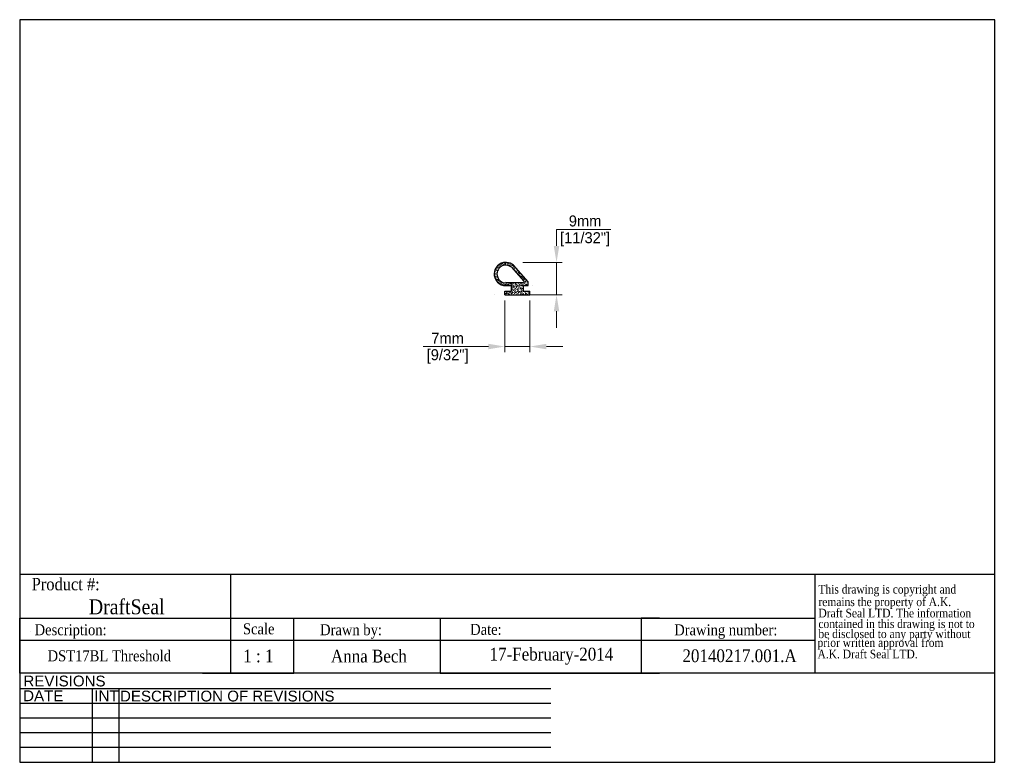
# Model space of a CAD drawing. Header units: millimetres. Extents: x 791 to 1060, y -15 to 188.
import ezdxf
from ezdxf.enums import TextEntityAlignment as Align

# ---------------------------------------------------------------- set-up
doc = ezdxf.new("R2010")
doc.units = ezdxf.units.MM
doc.layers.add('BORDER', color=7, linetype='Continuous', lineweight=25)
doc.layers.add('DIMENSIONS', color=8, linetype='Continuous', lineweight=15)
doc.layers.add('DRAWING1', color=5, linetype='Continuous')
doc.layers.add('FRAME', color=7, linetype='Continuous')
doc.styles.add('DS GROUP', font='arial.ttf')
doc.styles.add('DSGROUP', font='GOTHIC.TTF')
doc.styles.add('TAG', font='GARA.TTF')
doc.dimstyles.new('AM_ISO', dxfattribs={"dimscale": 1.5, "dimtxt": 2, "dimasz": 3, "dimexe": 1, "dimexo": 1, "dimgap": 0.5, "dimtad": 1, "dimtih": 1, "dimtoh": 1, "dimdec": 0, "dimdsep": 46, "dimtxsty": 'DSGROUP', "dimcen": 0, "dimclrd": 256, "dimclre": 256, "dimclrt": 7, "dimadec": 0, "dimazin": 2, "dimtp": 0.1, "dimtm": 0.1, "dimtfac": 0.71, "dimtdec": 0, "dimtmove": 0, "dimatfit": 3, "dimfxl": 1, "dimlwd": -1, "dimlwe": -1, "dimarcsym": 0})

# ---------------------------------------------------------------- blocks, each defined once
blk = doc.blocks.new('A$C08671A0E')
at = {"layer": 'FRAME', "style": 'TAG'}
for s, p in [('This drawing is copyright and', (14.8, -52.3)), ('remains the property of A.K.', (14.8, -101.5)), ('Draft Seal LTD. The information', (14.8, -145.7)), ('contained in this drawing is not to  ', (14.8, -187.4)), ('be disclosed to any party without ', (14.8, -226.7)), (' prior written approval from', (0, -261.2)), (' A.K. Draft Seal LTD.', (0, -306.1))]:
    blk.add_text(s, height=33.819, dxfattribs=at).set_placement(p)
blk = doc.blocks.new('*D15')
at = {"layer": 'Defpoints', "color": 0}
for p in [(923.37, 112.95), (930.22, 112.95), (923.37, 98.81)]:
    blk.add_point(p, dxfattribs=at)
at = {"layer": 'DIMENSIONS', "linetype": 'ByBlock'}
for p, q in [((923.37, 111.45), (923.37, 97.31)), ((930.22, 111.45), (930.22, 97.31)), ((918.87, 98.81), (901.06, 98.81)), ((930.22, 98.81), (923.37, 98.81)), ((934.72, 98.81), (939.22, 98.81))]:
    blk.add_line(p, q, dxfattribs=at)
at = {"layer": 'DIMENSIONS'}
for points in [[(918.87, 99.56), (918.87, 98.06), (923.37, 98.81)], [(934.72, 99.56), (934.72, 98.06), (930.22, 98.81)]]:
    blk.add_solid(points, dxfattribs=at)
at = {"layer": 'DIMENSIONS', "color": 7, "char_height": 3, "attachment_point": 5, "style": 'DSGROUP'}
for s, insert in [('7mm', (907.71, 101.1)), ('[9/32"]', (907.71, 96.12))]:
    blk.add_mtext(s, dxfattribs=dict(at, insert=insert))
blk = doc.blocks.new('*D16')
at = {"layer": 'Defpoints', "color": 0}
for p in [(926.79, 121.84), (937.5, 121.84), (926.79, 112.95)]:
    blk.add_point(p, dxfattribs=at)
at = {"layer": 'DIMENSIONS', "linetype": 'ByBlock'}
for p, q in [((937.5, 126.34), (937.5, 130.84)), ((937.5, 130.84), (952.37, 130.84)), ((928.29, 121.84), (939, 121.84)), ((937.5, 112.95), (937.5, 121.84)), ((928.29, 112.95), (939, 112.95)), ((937.5, 108.45), (937.5, 103.95))]:
    blk.add_line(p, q, dxfattribs=at)
at = {"layer": 'DIMENSIONS'}
for points in [[(936.75, 126.34), (938.25, 126.34), (937.5, 121.84)], [(936.75, 108.45), (938.25, 108.45), (937.5, 112.95)]]:
    blk.add_solid(points, dxfattribs=at)
at = {"layer": 'DIMENSIONS', "color": 7, "char_height": 3, "attachment_point": 5, "style": 'DSGROUP'}
for s, insert in [('9mm', (945.31, 133.16)), ('[11/32"]', (945.31, 128.14))]:
    blk.add_mtext(s, dxfattribs=dict(at, insert=insert))

msp = doc.modelspace()

# ---------------------------------------------------------------- hatches: boundary and pattern name
at = {"layer": 'DIMENSIONS'}
h = msp.add_hatch(dxfattribs=at)
h.set_pattern_fill('AR-SAND', color=256, scale=0.0125, style=0)
h.set_pattern_definition([(37.5, (830.91666, 35.34693), (-0.0200004, 0.6117665), [0, -0.4826, 0, -0.53975, 0, -0.5159375]), (7.5, (830.9167, 35.3469), (0.561904, 0.8960314), [0, -0.26035, 0, -0.434975, 0, -0.1666875]), (327.5, (830.52614, 35.3469), (0.9887405, 0.0017965), [0, -0.15875, 0, -0.5715, 0, -0.746125]), (317.5, (830.5261, 35.3469), (0.9544456, 0.2786617), [0, -0.079375, 0, -0.37465, 0, -0.428625])])
h.paths.add_polyline_path([(923.62, 115.49), (925.14, 115.49), (925.14, 113.96), (924.89, 113.96), (923.37, 113.96), (923.37, 112.95), (930.22, 112.95), (930.22, 113.96), (928.45, 113.96), (928.45, 115.49), (929.72, 115.49), (929.72, 116.5), (925.7, 121.06, 1.441639)])
h.paths.add_polyline_path([(925.17, 120.51), (928.55, 116.67, -0.649586), (928.36, 116.25), (923.62, 116.25, -1.426684)], flags=16)

# ---------------------------------------------------------------- linework, layer by layer
for p, q in [((1008.11, 188.25), (1005.11, 188.25)), ((790.65, 36.53), (1008.11, 36.53)), ((848.28, 36.53), (848.28, 24.48)), ((1008.11, 36.53), (1008.11, 9.48)), ((790.65, 9.48), (790.65, 24.48)), ((790.65, 24.48), (1008.11, 24.48)), ((790.65, 24.48), (790.65, 19.48)), ((790.65, 24.48), (790.65, 18.48)), ((790.65, 24.48), (840.65, 24.48)), ((848.28, 24.48), (848.28, 9.48)), ((865.65, 9.48), (865.65, 24.48)), ((865.65, 24.48), (905.65, 24.48)), ((905.65, 24.48), (905.65, 9.48)), ((965.65, 24.48), (960.65, 24.48)), ((960.65, 24.48), (960.65, 9.48)), ((790.65, 18.48), (790.65, 19.98)), ((793.6, 20.73), (793.6, 20.73)), ((793.6, 20.73), (793.6, 20.73)), ((793.6, 20.73), (793.6, 20.73)), ((793.6, 20.73), (793.6, 20.73)), ((790.65, 18.48), (1008.11, 18.48)), ((790.65, 9.48), (790.65, 12.48)), ((840.65, 9.48), (865.65, 9.48)), ((905.65, 9.48), (965.65, 9.48))]:
    msp.add_line(p, q)
at = {"layer": 'BORDER'}
for p, q in [((790.65, 188.25), (790.65, -14.95)), ((1057.35, 188.25), (790.65, 188.25)), ((1057.35, -14.95), (1057.35, 188.25)), ((1008.11, 36.53), (1057.35, 36.53)), ((1057.35, 9.48), (790.65, 9.48)), ((935.96, 5.16), (790.65, 5.16)), ((810.52, 5.16), (810.52, -14.95)), ((817.74, 5.16), (817.74, -14.95)), ((935.96, 1.14), (790.65, 1.14)), ((935.96, -2.89), (790.65, -2.89)), ((935.96, -6.91), (790.65, -6.91)), ((935.96, -10.93), (790.65, -10.93)), ((790.65, -14.95), (1057.35, -14.95))]:
    msp.add_line(p, q, dxfattribs=at)
at = {"layer": 'DRAWING1', "color": 5, "linetype": 'Continuous'}
for p, q in [((925.17, 120.51), (928.55, 116.67)), ((929.72, 116.5), (925.7, 121.06)), ((923.62, 116.5), (923.62, 116.5)), ((928.36, 116.25), (923.62, 116.25)), ((923.62, 116.25), (923.62, 116.25)), ((923.62, 116.25), (923.62, 116.25)), ((923.62, 116.25), (923.62, 116.25)), ((923.62, 116.25), (923.62, 116.25)), ((929.72, 115.49), (929.72, 116.5)), ((923.37, 113.96), (923.37, 113.96)), ((923.37, 113.96), (924.89, 113.96)), ((923.37, 112.95), (923.37, 113.96)), ((923.62, 115.49), (925.14, 115.49)), ((923.62, 115.49), (923.62, 115.49)), ((923.62, 115.49), (923.62, 115.49)), ((923.62, 115.49), (923.62, 115.49)), ((924.89, 113.96), (925.14, 113.96)), ((924.89, 113.96), (924.89, 113.96)), ((925.14, 113.96), (925.14, 115.49)), ((928.45, 115.49), (929.72, 115.49)), ((928.45, 113.96), (928.45, 115.49)), ((928.45, 113.96), (930.22, 113.96)), ((930.22, 112.95), (930.22, 113.96)), ((930.99, 115.49), (930.99, 115.49)), ((920.45, 112.95), (920.45, 112.95)), ((923.37, 112.95), (923.37, 112.95)), ((923.37, 112.95), (923.37, 112.95)), ((923.37, 112.95), (930.22, 112.95)), ((930.22, 112.95), (930.22, 112.95)), ((930.22, 112.95), (930.22, 112.95))]:
    msp.add_line(p, q, dxfattribs=at)
for centre, radius, start, end in [((923.62, 118.66), 3.17, 48.9873, 269.9999), ((923.62, 118.66), 3.17, 90, 270), ((923.62, 118.66), 2.41, 50.1088, 270), ((928.36, 116.5), 0.254, 270, 41.3782)]:
    msp.add_arc(centre, radius, start, end, dxfattribs=at)

# ---------------------------------------------------------------- block references
at = {"xscale": 0.0698775, "yscale": 0.0698775, "zscale": 0.0698775}
msp.add_blockref('A$C08671A0E', (1008.11, 34.88), dxfattribs=at)

# ---------------------------------------------------------------- texts
at = {"layer": 'BORDER', "attachment_point": 2, "style": 'DS GROUP'}
for s, width, insert, char_height in [('REVISIONS', 20.3868, (802.91, 8.77), 2.953), ('DATE', 20.3868, (797.1, 4.73), 2.953), ('INT', 20.3868, (814.39, 4.73), 2.953), ('DESCRIPTION OF REVISIONS', 103.8609, (847.43, 4.65), 2.9531)]:
    msp.add_mtext_dynamic_manual_height_columns(s, width=width, gutter_width=7.5, heights=[0], dxfattribs=dict(at, insert=insert, char_height=char_height))
at = {"layer": 'FRAME', "style": 'TAG'}
for s, height, p in [('Product #:', 3.382, (803.24, 33.87)), ('DraftSeal', 4.069, (819.94, 27.72)), ('Description:', 3, (804.58, 20.85)), ('Drawn by:', 3, (881.28, 20.92)), ('Date:', 3, (918.18, 21.4)), ('Drawing number:', 3, (983.8, 20.89)), ('1 : 1', 3.5, (855.95, 14.13)), ('Anna Bech', 3.5, (886.18, 14.19)), ('17-February-2014', 3.5, (936.1, 14.18)), ('20140217.001.A', 3.5, (987.57, 14.19))]:
    msp.add_text(s, height=height, dxfattribs=at).set_placement(p, align=Align.MIDDLE)
msp.add_text('Scale', height=3, dxfattribs=at).set_placement((851.72, 20.07))
msp.add_text('DST17BL Threshold ', height=3, dxfattribs=at).set_placement((815.66, 12.69), align=Align.CENTER)

# ---------------------------------------------------------------- dimensions: what is measured, and where the dimension line sits
at = {"layer": 'DIMENSIONS'}
dim = msp.add_linear_dim(base=(937.5, 121.84), p1=(926.79, 112.95), p2=(926.79, 121.84), angle=90, dimstyle='AM_ISO', override={"dimpost": 'mm\\X'}, dxfattribs=at)
dim.commit()
dim.dimension.update_dxf_attribs({"geometry": '*D16', "text_midpoint": (945.31, 130.84)})
dim = msp.add_linear_dim(base=(923.37, 98.81), p1=(930.22, 112.95), p2=(923.37, 112.95), dimstyle='AM_ISO', override={"dimpost": 'mm\\X'}, dxfattribs=at)
dim.commit()
dim.dimension.update_dxf_attribs({"geometry": '*D15', "text_midpoint": (907.71, 98.81)})

doc.saveas('drawing.dxf')
